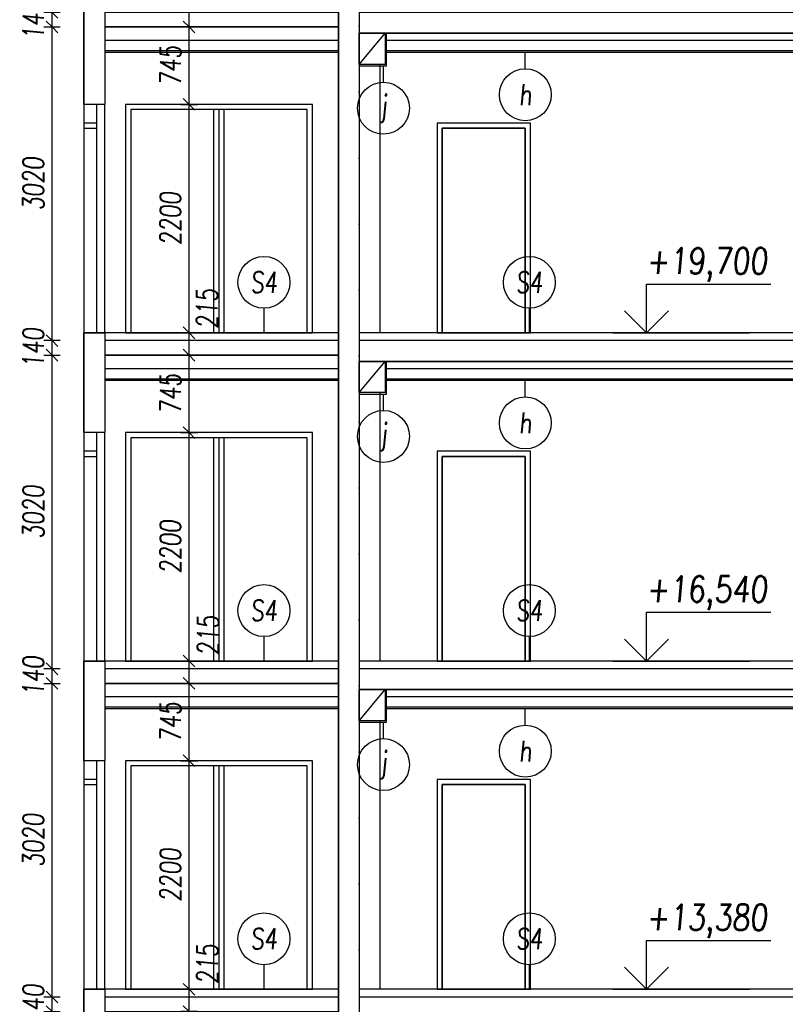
# Model space of a CAD drawing. Header units: millimetres. Extents: x -24606338 to 439687, y 151354 to 480404.
# Tile 30 of 93: x 268043 to 275416, y 201067 to 210547. Entities that reach past the tile are written whole.
import ezdxf
from ezdxf.enums import TextEntityAlignment as Align

# ---------------------------------------------------------------- set-up
doc = ezdxf.new("R2010")
doc.units = ezdxf.units.MM
doc.linetypes.add('ČERCHOVANÁ', pattern=[25.4, 12.7, -6.35, 0, -6.35])
for name, color, linetype in [('DVERE', 4, 'Continuous'), ('KOTY', 7, 'Continuous'), ('NOVÁ INTERIERY', 240, 'Continuous'), ('OSY', 7, 'Continuous'), ('TENKA', 4, 'Continuous'), ('TLUSTA', 2, 'Continuous'), ('ŽB', 3, 'Continuous')]:
    doc.layers.add(name, color=color, linetype=linetype)
doc.styles.add('CS-ROMANS', font='romans.shx', dxfattribs={"width": 0.75, "oblique": 5})
doc.styles.add('CS-ROMANS_100', font='romans.shx', dxfattribs={"width": 0.75, "oblique": 5, "height": 200})
doc.styles.add('ROMANS', font='romans.shx', dxfattribs={"width": 0.75, "oblique": 5, "height": 200})
doc.dimstyles.new('A_KÓTA_100', dxfattribs={"dimtxt": 200, "dimasz": 4, "dimexe": 100, "dimexo": 1500, "dimgap": 80, "dimtad": 1, "dimdec": 0, "dimdsep": 46, "dimtxsty": 'CS-ROMANS_100', "dimblk": 'KOT_CARA20', "dimcen": 90, "dimse1": 1, "dimse2": 1, "dimclrd": 256, "dimclre": 256, "dimclrt": 256, "dimadec": 0, "dimazin": 0, "dimtfac": 1, "dimtdec": 0, "dimtix": 1, "dimtmove": 2, "dimatfit": 3, "dimldrblk": 'OBLIQUE', "dimfxl": 1, "dimfxlon": 1, "dimtolj": 1, "dimarcsym": 0})

# ---------------------------------------------------------------- blocks, each defined once
blk = doc.blocks.new('VÝŠKOVÁ KÓTA 1')
at = {"ltscale": 0.25}
for p, q in [((0, 3.758), (9.586, 3.758)), ((0, 0), (0, 3.758)), ((0, 0), (-1.697, 1.697)), ((0, 0), (1.697, 1.697))]:
    blk.add_line(p, q, dxfattribs=at)
at = {"style": 'ROMANS', "oblique": 5, "width": 0.8}
blk.add_attdef('VÝŠKA', (0, 4.539), '', height=2, dxfattribs=at)
blk = doc.blocks.new('KOT_CARA20')
for p, q in [((0, 0), (-14.1, -14.1)), ((0, 20), (0, -20)), ((0, 0), (14.1, 14.1))]:
    blk.add_line(p, q)
blk = doc.blocks.new('*D2858')
at = {"layer": 'Defpoints', "color": 0, "transparency": 16777216}
for p in [(268861.8, 201212.2), (269674.2, 201212.2), (268861.8, 200997.2)]:
    blk.add_point(p, dxfattribs=at)
at = {"layer": 'KOTY', "lineweight": -2, "transparency": 16777216}
blk.add_line((269674.2, 201001.2), (269674.2, 201208.2), dxfattribs=at)
at = {"layer": 'KOTY', "lineweight": -2, "transparency": 16777216, "xscale": 4, "yscale": 4, "zscale": 4}
for p, rotation in [((269674.2, 201212.2), 90), ((269674.2, 200997.2), 270)]:
    blk.add_blockref('KOT_CARA20', p, dxfattribs=dict(at, rotation=rotation))
at = {"layer": 'KOTY', "transparency": 16777216, "insert": (269850.3, 201454.6), "char_height": 200, "attachment_point": 5, "rotation": 90, "style": 'CS-ROMANS_100'}
blk.add_mtext('\\A1;215', dxfattribs=at)
blk = doc.blocks.new('_OBLIQUE')
at = {"color": 0, "linetype": 'ByBlock', "ltscale": 15}
blk.add_line((-0.5, -0.5), (0.5, 0.5), dxfattribs=at)
blk = doc.blocks.new('*D2859')
at = {"layer": 'Defpoints', "color": 0, "transparency": 16777216}
for p in [(268861.8, 203412.2), (269674.2, 203412.2), (268861.8, 201212.2)]:
    blk.add_point(p, dxfattribs=at)
at = {"layer": 'KOTY', "lineweight": -2, "transparency": 16777216}
blk.add_line((269674.2, 201216.2), (269674.2, 203408.2), dxfattribs=at)
at = {"layer": 'KOTY', "lineweight": -2, "transparency": 16777216, "xscale": 4, "yscale": 4, "zscale": 4}
for p, rotation in [((269674.2, 203412.2), 90), ((269674.2, 201212.2), 270)]:
    blk.add_blockref('KOT_CARA20', p, dxfattribs=dict(at, rotation=rotation))
at = {"layer": 'KOTY', "transparency": 16777216, "insert": (269494.2, 202312.2), "char_height": 200, "attachment_point": 5, "rotation": 90, "style": 'CS-ROMANS_100'}
blk.add_mtext('\\A1;2200', dxfattribs=at)
blk = doc.blocks.new('*D2860')
at = {"layer": 'Defpoints', "color": 0, "transparency": 16777216}
for p in [(268861.8, 204157.2), (269674.2, 204157.2), (268861.8, 203412.2)]:
    blk.add_point(p, dxfattribs=at)
at = {"layer": 'KOTY', "lineweight": -2, "transparency": 16777216}
blk.add_line((269674.2, 203416.2), (269674.2, 204153.2), dxfattribs=at)
at = {"layer": 'KOTY', "lineweight": -2, "transparency": 16777216, "xscale": 4, "yscale": 4, "zscale": 4}
for p, rotation in [((269674.2, 204157.2), 90), ((269674.2, 203412.2), 270)]:
    blk.add_blockref('KOT_CARA20', p, dxfattribs=dict(at, rotation=rotation))
at = {"layer": 'KOTY', "transparency": 16777216, "insert": (269494.2, 203784.7), "char_height": 200, "attachment_point": 5, "rotation": 90, "style": 'CS-ROMANS_100'}
blk.add_mtext('\\A1;745', dxfattribs=at)
blk = doc.blocks.new('*D2861')
at = {"layer": 'Defpoints', "color": 0, "transparency": 16777216}
for p in [(268861.8, 204372.2), (269674.2, 204372.2), (268861.8, 204157.2)]:
    blk.add_point(p, dxfattribs=at)
at = {"layer": 'KOTY', "lineweight": -2, "transparency": 16777216}
blk.add_line((269674.2, 204161.2), (269674.2, 204368.2), dxfattribs=at)
at = {"layer": 'KOTY', "lineweight": -2, "transparency": 16777216, "xscale": 4, "yscale": 4, "zscale": 4}
for p, rotation in [((269674.2, 204372.2), 90), ((269674.2, 204157.2), 270)]:
    blk.add_blockref('KOT_CARA20', p, dxfattribs=dict(at, rotation=rotation))
at = {"layer": 'KOTY', "transparency": 16777216, "insert": (269856.6, 204618.5), "char_height": 200, "attachment_point": 5, "rotation": 90, "style": 'CS-ROMANS_100'}
blk.add_mtext('\\A1;215', dxfattribs=at)
blk = doc.blocks.new('*D2862')
at = {"layer": 'Defpoints', "color": 0, "transparency": 16777216}
for p in [(268861.8, 206572.2), (269674.2, 206572.2), (268861.8, 204372.2)]:
    blk.add_point(p, dxfattribs=at)
at = {"layer": 'KOTY', "lineweight": -2, "transparency": 16777216}
blk.add_line((269674.2, 204376.2), (269674.2, 206568.2), dxfattribs=at)
at = {"layer": 'KOTY', "lineweight": -2, "transparency": 16777216, "xscale": 4, "yscale": 4, "zscale": 4}
for p, rotation in [((269674.2, 206572.2), 90), ((269674.2, 204372.2), 270)]:
    blk.add_blockref('KOT_CARA20', p, dxfattribs=dict(at, rotation=rotation))
at = {"layer": 'KOTY', "transparency": 16777216, "insert": (269494.2, 205472.2), "char_height": 200, "attachment_point": 5, "rotation": 90, "style": 'CS-ROMANS_100'}
blk.add_mtext('\\A1;2200', dxfattribs=at)
blk = doc.blocks.new('*D2863')
at = {"layer": 'Defpoints', "color": 0, "transparency": 16777216}
for p in [(268861.8, 207317.2), (269674.2, 207317.2), (268861.8, 206572.2)]:
    blk.add_point(p, dxfattribs=at)
at = {"layer": 'KOTY', "lineweight": -2, "transparency": 16777216}
blk.add_line((269674.2, 206576.2), (269674.2, 207313.2), dxfattribs=at)
at = {"layer": 'KOTY', "lineweight": -2, "transparency": 16777216, "xscale": 4, "yscale": 4, "zscale": 4}
for p, rotation in [((269674.2, 207317.2), 90), ((269674.2, 206572.2), 270)]:
    blk.add_blockref('KOT_CARA20', p, dxfattribs=dict(at, rotation=rotation))
at = {"layer": 'KOTY', "transparency": 16777216, "insert": (269494.2, 206944.7), "char_height": 200, "attachment_point": 5, "rotation": 90, "style": 'CS-ROMANS_100'}
blk.add_mtext('\\A1;745', dxfattribs=at)
blk = doc.blocks.new('*D2864')
at = {"layer": 'Defpoints', "color": 0, "transparency": 16777216}
for p in [(268861.8, 207532.2), (269674.2, 207532.2), (268861.8, 207317.2)]:
    blk.add_point(p, dxfattribs=at)
at = {"layer": 'KOTY', "lineweight": -2, "transparency": 16777216}
blk.add_line((269674.2, 207321.2), (269674.2, 207528.2), dxfattribs=at)
at = {"layer": 'KOTY', "lineweight": -2, "transparency": 16777216, "xscale": 4, "yscale": 4, "zscale": 4}
for p, rotation in [((269674.2, 207532.2), 90), ((269674.2, 207317.2), 270)]:
    blk.add_blockref('KOT_CARA20', p, dxfattribs=dict(at, rotation=rotation))
at = {"layer": 'KOTY', "transparency": 16777216, "insert": (269847, 207764.6), "char_height": 200, "attachment_point": 5, "rotation": 90, "style": 'CS-ROMANS_100'}
blk.add_mtext('\\A1;215', dxfattribs=at)
blk = doc.blocks.new('*D2865')
at = {"layer": 'Defpoints', "color": 0, "transparency": 16777216}
for p in [(268861.8, 209732.2), (269674.2, 209732.2), (268861.8, 207532.2)]:
    blk.add_point(p, dxfattribs=at)
at = {"layer": 'KOTY', "lineweight": -2, "transparency": 16777216}
blk.add_line((269674.2, 207536.2), (269674.2, 209728.2), dxfattribs=at)
at = {"layer": 'KOTY', "lineweight": -2, "transparency": 16777216, "xscale": 4, "yscale": 4, "zscale": 4}
for p, rotation in [((269674.2, 209732.2), 90), ((269674.2, 207532.2), 270)]:
    blk.add_blockref('KOT_CARA20', p, dxfattribs=dict(at, rotation=rotation))
at = {"layer": 'KOTY', "transparency": 16777216, "insert": (269494.2, 208632.2), "char_height": 200, "attachment_point": 5, "rotation": 90, "style": 'CS-ROMANS_100'}
blk.add_mtext('\\A1;2200', dxfattribs=at)
blk = doc.blocks.new('*D2866')
at = {"layer": 'Defpoints', "color": 0, "transparency": 16777216}
for p in [(268861.8, 210477.2), (269674.2, 210477.2), (268861.8, 209732.2)]:
    blk.add_point(p, dxfattribs=at)
at = {"layer": 'KOTY', "lineweight": -2, "transparency": 16777216}
blk.add_line((269674.2, 209736.2), (269674.2, 210473.2), dxfattribs=at)
at = {"layer": 'KOTY', "lineweight": -2, "transparency": 16777216, "xscale": 4, "yscale": 4, "zscale": 4}
for p, rotation in [((269674.2, 210477.2), 90), ((269674.2, 209732.2), 270)]:
    blk.add_blockref('KOT_CARA20', p, dxfattribs=dict(at, rotation=rotation))
at = {"layer": 'KOTY', "transparency": 16777216, "insert": (269494.2, 210104.7), "char_height": 200, "attachment_point": 5, "rotation": 90, "style": 'CS-ROMANS_100'}
blk.add_mtext('\\A1;745', dxfattribs=at)
blk = doc.blocks.new('*D2867')
at = {"layer": 'Defpoints', "color": 0, "transparency": 16777216}
for p in [(268861.8, 210692.2), (269674.2, 210692.2), (268861.8, 210477.2)]:
    blk.add_point(p, dxfattribs=at)
at = {"layer": 'KOTY', "lineweight": -2, "transparency": 16777216}
blk.add_line((269674.2, 210481.2), (269674.2, 210688.2), dxfattribs=at)
at = {"layer": 'KOTY', "lineweight": -2, "transparency": 16777216, "xscale": 4, "yscale": 4, "zscale": 4}
for p, rotation in [((269674.2, 210692.2), 90), ((269674.2, 210477.2), 270)]:
    blk.add_blockref('KOT_CARA20', p, dxfattribs=dict(at, rotation=rotation))
at = {"layer": 'KOTY', "transparency": 16777216, "insert": (269838.3, 210938.6), "char_height": 200, "attachment_point": 5, "rotation": 90, "style": 'CS-ROMANS_100'}
blk.add_mtext('\\A1;215', dxfattribs=at)
blk = doc.blocks.new('*D3153')
at = {"layer": 'Defpoints', "color": 0, "transparency": 16777216}
for p in [(268354.2, 201137.2), (269192.2, 201137.2), (269172.8, 200997.2)]:
    blk.add_point(p, dxfattribs=at)
at = {"layer": 'KOTY', "lineweight": -2, "transparency": 16777216}
for p, q in [((268354.2, 201141.2), (268354.2, 201145.2)), ((268354.2, 200997.2), (268354.2, 201137.2)), ((268354.2, 200993.2), (268354.2, 200989.2))]:
    blk.add_line(p, q, dxfattribs=at)
at = {"layer": 'KOTY', "lineweight": -2, "transparency": 16777216, "xscale": 4, "yscale": 4, "zscale": 4}
for p, rotation in [((268354.2, 201137.2), 270), ((268354.2, 200997.2), 90)]:
    blk.add_blockref('KOT_CARA20', p, dxfattribs=dict(at, rotation=rotation))
at = {"layer": 'KOTY', "transparency": 16777216, "insert": (268174.2, 201067.2), "char_height": 200, "attachment_point": 5, "rotation": 90, "style": 'CS-ROMANS_100'}
blk.add_mtext('\\A1;140', dxfattribs=at)
blk = doc.blocks.new('*D3154')
at = {"layer": 'Defpoints', "color": 0, "transparency": 16777216}
for p in [(268354.2, 204157.2), (269221.3, 204157.2), (269192.2, 201137.2)]:
    blk.add_point(p, dxfattribs=at)
at = {"layer": 'KOTY', "lineweight": -2, "transparency": 16777216}
blk.add_line((268354.2, 201141.2), (268354.2, 204153.2), dxfattribs=at)
at = {"layer": 'KOTY', "lineweight": -2, "transparency": 16777216, "xscale": 4, "yscale": 4, "zscale": 4}
for p, rotation in [((268354.2, 204157.2), 90), ((268354.2, 201137.2), 270)]:
    blk.add_blockref('KOT_CARA20', p, dxfattribs=dict(at, rotation=rotation))
at = {"layer": 'KOTY', "transparency": 16777216, "insert": (268174.2, 202647.2), "char_height": 200, "attachment_point": 5, "rotation": 90, "style": 'CS-ROMANS_100'}
blk.add_mtext('\\A1;3020', dxfattribs=at)
blk = doc.blocks.new('*D3155')
at = {"layer": 'Defpoints', "color": 0, "transparency": 16777216}
for p in [(268354.2, 204297.2), (269211.6, 204297.2), (269221.3, 204157.2)]:
    blk.add_point(p, dxfattribs=at)
at = {"layer": 'KOTY', "lineweight": -2, "transparency": 16777216}
for p, q in [((268354.2, 204301.2), (268354.2, 204305.2)), ((268354.2, 204157.2), (268354.2, 204297.2)), ((268354.2, 204153.2), (268354.2, 204149.2))]:
    blk.add_line(p, q, dxfattribs=at)
at = {"layer": 'KOTY', "lineweight": -2, "transparency": 16777216, "xscale": 4, "yscale": 4, "zscale": 4}
for p, rotation in [((268354.2, 204297.2), 270), ((268354.2, 204157.2), 90)]:
    blk.add_blockref('KOT_CARA20', p, dxfattribs=dict(at, rotation=rotation))
at = {"layer": 'KOTY', "transparency": 16777216, "insert": (268174.2, 204227.2), "char_height": 200, "attachment_point": 5, "rotation": 90, "style": 'CS-ROMANS_100'}
blk.add_mtext('\\A1;140', dxfattribs=at)
blk = doc.blocks.new('*D3156')
at = {"layer": 'Defpoints', "color": 0, "transparency": 16777216}
for p in [(268354.2, 207317.2), (269211.8, 207317.2), (269211.6, 204297.2)]:
    blk.add_point(p, dxfattribs=at)
at = {"layer": 'KOTY', "lineweight": -2, "transparency": 16777216}
blk.add_line((268354.2, 204301.2), (268354.2, 207313.2), dxfattribs=at)
at = {"layer": 'KOTY', "lineweight": -2, "transparency": 16777216, "xscale": 4, "yscale": 4, "zscale": 4}
for p, rotation in [((268354.2, 207317.2), 90), ((268354.2, 204297.2), 270)]:
    blk.add_blockref('KOT_CARA20', p, dxfattribs=dict(at, rotation=rotation))
at = {"layer": 'KOTY', "transparency": 16777216, "insert": (268174.2, 205807.2), "char_height": 200, "attachment_point": 5, "rotation": 90, "style": 'CS-ROMANS_100'}
blk.add_mtext('\\A1;3020', dxfattribs=at)
blk = doc.blocks.new('*D3157')
at = {"layer": 'Defpoints', "color": 0, "transparency": 16777216}
for p in [(268354.2, 207457.2), (269216.6, 207457.2), (269211.8, 207317.2)]:
    blk.add_point(p, dxfattribs=at)
at = {"layer": 'KOTY', "lineweight": -2, "transparency": 16777216}
for p, q in [((268354.2, 207461.2), (268354.2, 207465.2)), ((268354.2, 207317.2), (268354.2, 207457.2)), ((268354.2, 207313.2), (268354.2, 207309.2))]:
    blk.add_line(p, q, dxfattribs=at)
at = {"layer": 'KOTY', "lineweight": -2, "transparency": 16777216, "xscale": 4, "yscale": 4, "zscale": 4}
for p, rotation in [((268354.2, 207457.2), 270), ((268354.2, 207317.2), 90)]:
    blk.add_blockref('KOT_CARA20', p, dxfattribs=dict(at, rotation=rotation))
at = {"layer": 'KOTY', "transparency": 16777216, "insert": (268174.2, 207387.2), "char_height": 200, "attachment_point": 5, "rotation": 90, "style": 'CS-ROMANS_100'}
blk.add_mtext('\\A1;140', dxfattribs=at)
blk = doc.blocks.new('*D3158')
at = {"layer": 'Defpoints', "color": 0, "transparency": 16777216}
for p in [(268354.2, 210477.2), (269133.8, 210477.2), (269216.6, 207457.2)]:
    blk.add_point(p, dxfattribs=at)
at = {"layer": 'KOTY', "lineweight": -2, "transparency": 16777216}
blk.add_line((268354.2, 207461.2), (268354.2, 210473.2), dxfattribs=at)
at = {"layer": 'KOTY', "lineweight": -2, "transparency": 16777216, "xscale": 4, "yscale": 4, "zscale": 4}
for p, rotation in [((268354.2, 210477.2), 90), ((268354.2, 207457.2), 270)]:
    blk.add_blockref('KOT_CARA20', p, dxfattribs=dict(at, rotation=rotation))
at = {"layer": 'KOTY', "transparency": 16777216, "insert": (268174.2, 208967.2), "char_height": 200, "attachment_point": 5, "rotation": 90, "style": 'CS-ROMANS_100'}
blk.add_mtext('\\A1;3020', dxfattribs=at)
blk = doc.blocks.new('*D3159')
at = {"layer": 'Defpoints', "color": 0, "transparency": 16777216}
for p in [(268354.2, 210617.2), (269143.5, 210617.2), (269133.8, 210477.2)]:
    blk.add_point(p, dxfattribs=at)
at = {"layer": 'KOTY', "lineweight": -2, "transparency": 16777216}
for p, q in [((268354.2, 210621.2), (268354.2, 210625.2)), ((268354.2, 210477.2), (268354.2, 210617.2)), ((268354.2, 210473.2), (268354.2, 210469.2))]:
    blk.add_line(p, q, dxfattribs=at)
at = {"layer": 'KOTY', "lineweight": -2, "transparency": 16777216, "xscale": 4, "yscale": 4, "zscale": 4}
for p, rotation in [((268354.2, 210617.2), 270), ((268354.2, 210477.2), 90)]:
    blk.add_blockref('KOT_CARA20', p, dxfattribs=dict(at, rotation=rotation))
at = {"layer": 'KOTY', "transparency": 16777216, "insert": (268174.2, 210547.2), "char_height": 200, "attachment_point": 5, "rotation": 90, "style": 'CS-ROMANS_100'}
blk.add_mtext('\\A1;140', dxfattribs=at)
blk = doc.blocks.new('*D3231')
at = {"layer": 'Defpoints', "color": 0, "transparency": 16777216}
for p in [(270895.9, 253754.2), (281915.1, 253754.2), (277973.8, 191457.2)]:
    blk.add_point(p, dxfattribs=at)
at = {"layer": 'KOTY', "lineweight": -2, "transparency": 16777216}
blk.add_line((281915.1, 191461.2), (281915.1, 253750.2), dxfattribs=at)
at = {"layer": 'KOTY', "lineweight": -2, "transparency": 16777216, "xscale": 4, "yscale": 4, "zscale": 4}
for p, rotation in [((281915.1, 253754.2), 90), ((281915.1, 191457.2), 270)]:
    blk.add_blockref('KOT_CARA20', p, dxfattribs=dict(at, rotation=rotation))
at = {"layer": 'KOTY', "transparency": 16777216, "insert": (281735.1, 222605.7), "char_height": 200, "attachment_point": 5, "rotation": 90, "style": 'CS-ROMANS_100'}
blk.add_mtext('\\A1;62297', dxfattribs=at)

msp = doc.modelspace()

# ---------------------------------------------------------------- linework, layer by layer
at = {"layer": 'DVERE'}
for points in [[(269061.809, 207532.158), (270861.809, 207532.158), (270861.809, 209732.158), (269061.809, 209732.158)], [(269061.809, 207532.158), (270861.809, 207532.158), (270861.809, 209732.158), (269061.809, 209732.158)], [(272061.809, 207532.158), (272961.809, 207532.158), (272961.809, 209552.158), (272061.809, 209552.158)], [(272061.809, 207532.158), (272961.809, 207532.158), (272961.809, 209552.158), (272061.809, 209552.158)], [(272111.809, 207532.158), (272911.809, 207532.158), (272911.809, 209502.158), (272111.809, 209502.158)], [(272111.809, 207532.158), (272911.809, 207532.158), (272911.809, 209502.158), (272111.809, 209502.158)], [(269061.809, 204372.158), (270861.809, 204372.158), (270861.809, 206572.158), (269061.809, 206572.158)], [(269061.809, 204372.158), (270861.809, 204372.158), (270861.809, 206572.158), (269061.809, 206572.158)], [(272061.809, 204372.158), (272961.809, 204372.158), (272961.809, 206392.158), (272061.809, 206392.158)], [(272061.809, 204372.158), (272961.809, 204372.158), (272961.809, 206392.158), (272061.809, 206392.158)], [(272111.809, 204372.158), (272911.809, 204372.158), (272911.809, 206342.158), (272111.809, 206342.158)], [(272111.809, 204372.158), (272911.809, 204372.158), (272911.809, 206342.158), (272111.809, 206342.158)], [(269061.809, 201212.158), (270861.809, 201212.158), (270861.809, 203412.158), (269061.809, 203412.158)], [(269061.809, 201212.158), (270861.809, 201212.158), (270861.809, 203412.158), (269061.809, 203412.158)], [(272061.809, 201212.158), (272961.809, 201212.158), (272961.809, 203232.158), (272061.809, 203232.158)], [(272061.809, 201212.158), (272961.809, 201212.158), (272961.809, 203232.158), (272061.809, 203232.158)], [(272111.809, 201212.158), (272911.809, 201212.158), (272911.809, 203182.158), (272111.809, 203182.158)], [(272111.809, 201212.158), (272911.809, 201212.158), (272911.809, 203182.158), (272111.809, 203182.158)]]:
    msp.add_lwpolyline(points, close=True, dxfattribs=at)
at = {"layer": 'KOTY'}
for p, q in [((272912.446, 210074.9), (272912.446, 210232.158)), ((271546.283, 209944.9), (271546.283, 210102.158)), ((270395.064, 207768.146), (270395.064, 207536.186)), ((272950.652, 207768.146), (272950.652, 207536.186)), ((272912.446, 206914.9), (272912.446, 207072.158)), ((271546.283, 206784.9), (271546.283, 206942.158)), ((270395.064, 204608.146), (270395.064, 204376.186)), ((272950.652, 204608.146), (272950.652, 204376.186)), ((272912.446, 203754.9), (272912.446, 203912.158)), ((271546.283, 203624.9), (271546.283, 203782.158)), ((270395.064, 201448.146), (270395.064, 201216.186)), ((272950.652, 201448.146), (272950.652, 201216.186))]:
    msp.add_line(p, q, dxfattribs=at)
at = {"layer": 'KOTY', "linetype": 'ByBlock'}
for p, q in [((273755.367, 207532.158), (275072.462, 207532.158)), ((273755.367, 204372.158), (275072.462, 204372.158)), ((273755.367, 201212.158), (275072.462, 201212.158))]:
    msp.add_line(p, q, dxfattribs=at)
at = {"layer": 'KOTY', "ltscale": 20}
for centre in [(272912.446, 209824.9), (271546.283, 209694.9), (270395.064, 208018.146), (272950.652, 208018.146), (272912.446, 206664.9), (271546.283, 206534.9), (270395.064, 204858.146), (272950.652, 204858.146), (272912.446, 203504.9), (271546.283, 203374.9), (270395.064, 201698.146), (272950.652, 201698.146)]:
    msp.add_circle(centre, 250, dxfattribs=at)
at = {"layer": 'NOVÁ INTERIERY'}
for p, q in [((269911.809, 207532.158), (269911.809, 209682.158)), ((269961.809, 209682.158), (269961.809, 207532.158)), ((270011.809, 207532.158), (270011.809, 209682.158)), ((269911.809, 204372.158), (269911.809, 206522.158)), ((269961.809, 206522.158), (269961.809, 204372.158)), ((270011.809, 204372.158), (270011.809, 206522.158)), ((269911.809, 201212.158), (269911.809, 203362.158)), ((269961.809, 203362.158), (269961.809, 201212.158)), ((270011.809, 201212.158), (270011.809, 203362.158))]:
    msp.add_line(p, q, dxfattribs=at)
for points in [[(271311.809, 210102.158), (271576.809, 210102.158), (271576.809, 210417.158)], [(271111.809, 210347.158), (268861.809, 210347.158)], [(277346.809, 210347.158), (271576.809, 210347.158)], [(271111.809, 210247.158), (268861.809, 210247.158)], [(271111.809, 210232.158), (268861.809, 210232.158)], [(277346.809, 210247.158), (271576.809, 210247.158)], [(277346.809, 210232.158), (271576.809, 210232.158)], [(271311.809, 206942.158), (271576.809, 206942.158), (271576.809, 207257.158)], [(271111.809, 207187.158), (268861.809, 207187.158)], [(277346.809, 207187.158), (271576.809, 207187.158)], [(271111.809, 207087.158), (268861.809, 207087.158)], [(271111.809, 207072.158), (268861.809, 207072.158)], [(277346.809, 207087.158), (271576.809, 207087.158)], [(277346.809, 207072.158), (271576.809, 207072.158)], [(271111.809, 204027.158), (268861.809, 204027.158)], [(271311.809, 203782.158), (271576.809, 203782.158), (271576.809, 204097.158)], [(277346.809, 204027.158), (271576.809, 204027.158)], [(271111.809, 203927.158), (268861.809, 203927.158)], [(277346.809, 203927.158), (271576.809, 203927.158)], [(271111.809, 203912.158), (268861.809, 203912.158)], [(277346.809, 203912.158), (271576.809, 203912.158)]]:
    msp.add_lwpolyline(points, dxfattribs=at)
for points in [[(269061.809, 207532.158), (270861.809, 207532.158), (270861.809, 209732.158), (269061.809, 209732.158)], [(269111.809, 207532.158), (270811.809, 207532.158), (270811.809, 209682.158), (269111.809, 209682.158)], [(272061.809, 207532.158), (272961.809, 207532.158), (272961.809, 209552.158), (272061.809, 209552.158)], [(272111.809, 209502.158), (272911.809, 209502.158), (272911.809, 207532.158), (272111.809, 207532.158)], [(269061.809, 204372.158), (270861.809, 204372.158), (270861.809, 206572.158), (269061.809, 206572.158)], [(269111.809, 204372.158), (270811.809, 204372.158), (270811.809, 206522.158), (269111.809, 206522.158)], [(272061.809, 204372.158), (272961.809, 204372.158), (272961.809, 206392.158), (272061.809, 206392.158)], [(272111.809, 206342.158), (272911.809, 206342.158), (272911.809, 204372.158), (272111.809, 204372.158)], [(269061.809, 201212.158), (270861.809, 201212.158), (270861.809, 203412.158), (269061.809, 203412.158)], [(269111.809, 201212.158), (270811.809, 201212.158), (270811.809, 203362.158), (269111.809, 203362.158)], [(272061.809, 201212.158), (272961.809, 201212.158), (272961.809, 203232.158), (272061.809, 203232.158)], [(272111.809, 203182.158), (272911.809, 203182.158), (272911.809, 201212.158), (272111.809, 201212.158)]]:
    msp.add_lwpolyline(points, close=True, dxfattribs=at)
at = {"layer": 'OSY', "linetype": 'ČERCHOVANÁ', "ltscale": 25}
msp.add_line((271311.809, 251607.158), (271311.809, 174688.935), dxfattribs=at)
at = {"layer": 'TENKA'}
for points in [[(271311.809, 210117.158), (271561.809, 210417.158)], [(271511.809, 210117.158), (271511.809, 207532.158)], [(268786.809, 207532.158), (268786.809, 209732.158)], [(268861.809, 207532.158), (268861.809, 207457.158)], [(271111.809, 207457.158), (268861.809, 207457.158)], [(277861.809, 207457.158), (271311.809, 207457.158)], [(271311.809, 206957.158), (271561.809, 207257.158)], [(271511.809, 206957.158), (271511.809, 204372.158)], [(268786.809, 204372.158), (268786.809, 206572.158)], [(268861.809, 204372.158), (268861.809, 204297.158)], [(271111.809, 204297.158), (268861.809, 204297.158)], [(277861.809, 204297.158), (271311.809, 204297.158)], [(271311.809, 203797.158), (271561.809, 204097.158)], [(271511.809, 203797.158), (271511.809, 201212.158)], [(268786.809, 201212.158), (268786.809, 203412.158)], [(268861.809, 201212.158), (268861.809, 201137.158)], [(271111.809, 201137.158), (268861.809, 201137.158)], [(277861.809, 201137.158), (271311.809, 201137.158)]]:
    msp.add_lwpolyline(points, dxfattribs=at)
for points in [[(268661.809, 207532.158), (268861.809, 207532.158), (268861.809, 209732.158), (268661.809, 209732.158)], [(268661.809, 209502.158), (268786.809, 209502.158), (268786.809, 209552.158), (268661.809, 209552.158)], [(268661.809, 204372.158), (268861.809, 204372.158), (268861.809, 206572.158), (268661.809, 206572.158)], [(268661.809, 206342.158), (268786.809, 206342.158), (268786.809, 206392.158), (268661.809, 206392.158)], [(268661.809, 201212.158), (268861.809, 201212.158), (268861.809, 203412.158), (268661.809, 203412.158)], [(268661.809, 203182.158), (268786.809, 203182.158), (268786.809, 203232.158), (268661.809, 203232.158)]]:
    msp.add_lwpolyline(points, close=True, dxfattribs=at)
at = {"layer": 'TLUSTA'}
for points in [[(271111.809, 245392.158), (271111.809, 191157.158)], [(271311.809, 245177.158), (271311.809, 191157.158)], [(271311.809, 244877.158), (271311.809, 191157.158)], [(268661.809, 210692.158), (268661.809, 209732.158)], [(271111.809, 210477.158), (268861.809, 210477.158)], [(268861.809, 210477.158), (268861.809, 209732.158)], [(277861.809, 210417.158), (271311.809, 210417.158)], [(268861.809, 209732.158), (268661.809, 209732.158)], [(271111.809, 207532.158), (268661.809, 207532.158)], [(268661.809, 207532.158), (268661.809, 206572.158)], [(277861.809, 207532.158), (271311.809, 207532.158)], [(271111.809, 207317.158), (268861.809, 207317.158)], [(268861.809, 207317.158), (268861.809, 206572.158)], [(277861.809, 207257.158), (271311.809, 207257.158)], [(268861.809, 206572.158), (268661.809, 206572.158)], [(271111.809, 204372.158), (268661.809, 204372.158)], [(268661.809, 204372.158), (268661.809, 203412.158)], [(277861.809, 204372.158), (271311.809, 204372.158)], [(271111.809, 204157.158), (268861.809, 204157.158)], [(268861.809, 204157.158), (268861.809, 203412.158)], [(277861.809, 204097.158), (271311.809, 204097.158)], [(268861.809, 203412.158), (268661.809, 203412.158)], [(271111.809, 201212.158), (268661.809, 201212.158)], [(268661.809, 201212.158), (268661.809, 200252.158)], [(277861.809, 201212.158), (271311.809, 201212.158)]]:
    msp.add_lwpolyline(points, dxfattribs=at)
for points in [[(271311.809, 210417.158), (271561.809, 210417.158), (271561.809, 210117.158), (271311.809, 210117.158)], [(271311.809, 207257.158), (271561.809, 207257.158), (271561.809, 206957.158), (271311.809, 206957.158)], [(271311.809, 204097.158), (271561.809, 204097.158), (271561.809, 203797.158), (271311.809, 203797.158)]]:
    msp.add_lwpolyline(points, close=True, dxfattribs=at)
at = {"layer": 'ŽB'}
for points in [[(271111.809, 245392.158), (271311.809, 245392.158), (271311.809, 191157.158), (271111.809, 191157.158)], [(268661.809, 210692.158), (268861.809, 210692.158), (268861.809, 209732.158), (268661.809, 209732.158)], [(268861.809, 210477.158), (271111.809, 210477.158), (271111.809, 210617.158), (268861.809, 210617.158)], [(271311.809, 210417.158), (277861.809, 210417.158), (277861.809, 210617.158), (271311.809, 210617.158)], [(271311.809, 210417.158), (271561.809, 210417.158), (271561.809, 210117.158), (271311.809, 210117.158)], [(268661.809, 207532.158), (268861.809, 207532.158), (268861.809, 206572.158), (268661.809, 206572.158)], [(268861.809, 207317.158), (271111.809, 207317.158), (271111.809, 207457.158), (268861.809, 207457.158)], [(271311.809, 207257.158), (277861.809, 207257.158), (277861.809, 207457.158), (271311.809, 207457.158)], [(271311.809, 207257.158), (271561.809, 207257.158), (271561.809, 206957.158), (271311.809, 206957.158)], [(268661.809, 204372.158), (268861.809, 204372.158), (268861.809, 203412.158), (268661.809, 203412.158)], [(268861.809, 204157.158), (271111.809, 204157.158), (271111.809, 204297.158), (268861.809, 204297.158)], [(271311.809, 204097.158), (277861.809, 204097.158), (277861.809, 204297.158), (271311.809, 204297.158)], [(271311.809, 204097.158), (271561.809, 204097.158), (271561.809, 203797.158), (271311.809, 203797.158)], [(268661.809, 201212.158), (268861.809, 201212.158), (268861.809, 200252.158), (268661.809, 200252.158)], [(268861.809, 200997.158), (271111.809, 200997.158), (271111.809, 201137.158), (268861.809, 201137.158)], [(271311.809, 200937.158), (277861.809, 200937.158), (277861.809, 201137.158), (271311.809, 201137.158)]]:
    msp.add_lwpolyline(points, close=True, dxfattribs=at)

# ---------------------------------------------------------------- block references
at = {"layer": 'KOTY', "xscale": 125, "yscale": 125, "zscale": 125}
for p, values in [((274078.341, 207532.158), {'VÝŠKA': '+19,700'}), ((274078.341, 204372.158), {'VÝŠKA': '+16,540'}), ((274078.341, 201212.158), {'VÝŠKA': '+13,380'})]:
    msp.add_blockref('VÝŠKOVÁ KÓTA 1', p, dxfattribs=at).add_auto_attribs(values)

# ---------------------------------------------------------------- texts
at = {"layer": 'KOTY', "ltscale": 20, "style": 'CS-ROMANS', "oblique": 5, "width": 0.75}
for s, p in [('h', (272912.446, 209824.9)), ('j', (271546.283, 209694.9)), ('S4', (270395.064, 208018.146)), ('S4', (272950.652, 208018.146)), ('h', (272912.446, 206664.9)), ('j', (271546.283, 206534.9)), ('S4', (270395.064, 204858.146)), ('S4', (272950.652, 204858.146)), ('h', (272912.446, 203504.9)), ('j', (271546.283, 203374.9)), ('S4', (270395.064, 201698.146)), ('S4', (272950.652, 201698.146))]:
    msp.add_text(s, height=200, dxfattribs=at).set_placement(p, align=Align.MIDDLE)

# ---------------------------------------------------------------- dimensions: what is measured, and where the dimension line sits
at = {"layer": 'KOTY'}
for base, p1, p2, picture, middle in [((281915.056, 253754.158), (277973.796, 191457.158), (270895.946, 253754.158), '*D3231', (281735.056, 222605.658)), ((268354.17, 210617.158), (269133.78, 210477.158), (269143.513, 210617.158), '*D3159', (268174.17, 210547.158)), ((268354.17, 210477.158), (269216.625, 207457.158), (269133.78, 210477.158), '*D3158', (268174.17, 208967.158)), ((269674.157, 210477.158), (268861.809, 209732.158), (268861.809, 210477.158), '*D2866', (269494.157, 210104.658)), ((269674.157, 209732.158), (268861.809, 207532.158), (268861.809, 209732.158), '*D2865', (269494.157, 208632.158)), ((268354.17, 207457.158), (269211.759, 207317.158), (269216.625, 207457.158), '*D3157', (268174.17, 207387.158)), ((268354.17, 207317.158), (269211.583, 204297.158), (269211.759, 207317.158), '*D3156', (268174.17, 205807.158)), ((269674.157, 207317.158), (268861.809, 206572.158), (268861.809, 207317.158), '*D2863', (269494.157, 206944.658)), ((269674.157, 206572.158), (268861.809, 204372.158), (268861.809, 206572.158), '*D2862', (269494.157, 205472.158)), ((268354.17, 204297.158), (269221.316, 204157.158), (269211.583, 204297.158), '*D3155', (268174.17, 204227.158)), ((268354.17, 204157.158), (269192.235, 201137.158), (269221.316, 204157.158), '*D3154', (268174.17, 202647.158)), ((269674.157, 204157.158), (268861.809, 203412.158), (268861.809, 204157.158), '*D2860', (269494.157, 203784.658)), ((269674.157, 203412.158), (268861.809, 201212.158), (268861.809, 203412.158), '*D2859', (269494.157, 202312.158)), ((268354.17, 201137.158), (269172.77, 200997.158), (269192.235, 201137.158), '*D3153', (268174.17, 201067.158))]:
    dim = msp.add_linear_dim(base=base, p1=p1, p2=p2, angle=90, dimstyle='A_KÓTA_100', dxfattribs=at)
    dim.commit()
    dim.dimension.update_dxf_attribs({"geometry": picture, "text_midpoint": middle})
for base, p1, p2, picture, middle in [((269674.157, 210692.158), (268861.809, 210477.158), (268861.809, 210692.158), '*D2867', (269838.258, 210938.621)), ((269674.157, 207532.158), (268861.809, 207317.158), (268861.809, 207532.158), '*D2864', (269846.97, 207764.639)), ((269674.157, 204372.158), (268861.809, 204157.158), (268861.809, 204372.158), '*D2861', (269856.571, 204618.498)), ((269674.157, 201212.158), (268861.809, 200997.158), (268861.809, 201212.158), '*D2858', (269850.289, 201454.566))]:
    dim = msp.add_linear_dim(base=base, p1=p1, p2=p2, angle=90, dimstyle='A_KÓTA_100', dxfattribs=at)
    dim.commit()
    dim.dimension.update_dxf_attribs({"geometry": picture, "text_midpoint": middle, "dimtype": 160})

doc.saveas('drawing.dxf')
